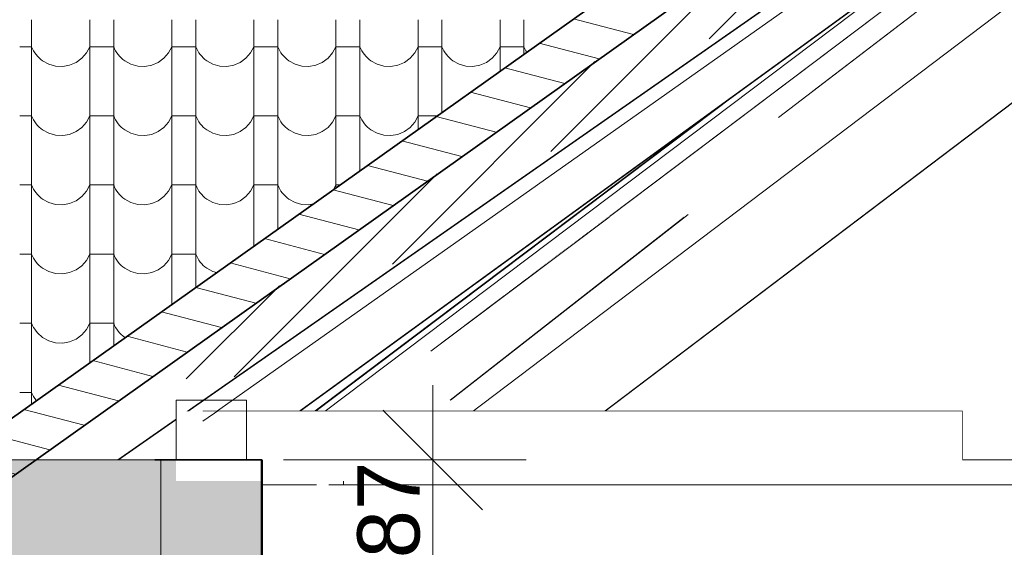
# Model space of a CAD drawing. Header units: millimetres. Extents: x -20699 to 32021, y -4298 to 11971.
# Tile 58 of 74: x -9425 to -7445, y 6934 to 7995. Entities that reach past the tile are written whole.
import ezdxf

# ---------------------------------------------------------------- set-up
doc = ezdxf.new("R2010")
doc.units = ezdxf.units.MM
doc.header["$MEASUREMENT"] = 0
doc.linetypes.add('Wipeout_Contour', pattern=[1000, 0, -1000])
for name, color, linetype in [('A-A_1_Bourané_Konstrukce - krov', 7, 'Continuous'), ('A-A_1_Bourané_Konstrukce - střechy a skořepiny', 7, 'Continuous'), ('A-A_1_Bourané_Kresby a obrázky', 7, 'Continuous'), ('A-A_1_Bourané_Kóty - SP', 7, 'Continuous'), ('A-A_1_Bourané_Situace - terén', 7, 'Continuous'), ('A-A_1_Bourané_Výplně - Povrchové', 7, 'Continuous'), ('A-A_1_Bourané_Výplně – Řezové', 7, 'Continuous'), ('A-A_1_Konstrukce - krov', 7, 'Continuous'), ('A-A_1_Konstrukce - nosné', 7, 'Continuous'), ('A-A_1_Konstrukce - střechy a skořepiny', 7, 'Continuous'), ('A-A_1_Kóty - SP', 7, 'Continuous'), ('A-A_1_Výplně - Povrchové', 7, 'Continuous')]:
    doc.layers.add(name, color=color, linetype=linetype)
doc.styles.add('GENEROVANÝ_STYL_2', font='txt')

# ---------------------------------------------------------------- blocks, each defined once
blk = doc.blocks.new('*X1', base_point=(-21954.7, -8431.5))
at = {"layer": 'A-A_1_Bourané_Výplně - Povrchové', "color": 251, "linetype": 'Continuous', "lineweight": 20, "true_color": 0x6a6a6a}
for p, q in [((-9400.9, 7994.5), (-9400.9, 7856)), ((-9283.9, 7994.5), (-9283.9, 7856)), ((-9235.9, 7994.5), (-9235.9, 7856)), ((-9118.9, 7994.5), (-9118.9, 7856)), ((-9070.9, 7994.5), (-9070.9, 7856)), ((-8953.9, 7994.5), (-8953.9, 7856)), ((-8905.9, 7994.5), (-8905.9, 7856)), ((-8788.9, 7994.5), (-8788.9, 7856)), ((-8740.9, 7994.5), (-8740.9, 7856)), ((-8623.9, 7994.5), (-8623.9, 7856)), ((-8575.9, 7994.5), (-8575.9, 7856)), ((-8458.9, 7994.5), (-8458.9, 7891.3)), ((-8410.9, 7994.5), (-8410.9, 7925.4)), ((-9400.9, 7940.5), (-9424.9, 7940.5)), ((-9400.9, 7940.5), (-9399, 7936.3)), ((-9290.6, 7928), (-9283.9, 7940.5)), ((-9259.9, 7940.5), (-9283.9, 7940.5)), ((-9235.9, 7940.5), (-9259.9, 7940.5)), ((-9235.9, 7940.5), (-9234, 7936.3)), ((-9125.6, 7928), (-9118.9, 7940.5)), ((-9094.9, 7940.5), (-9118.9, 7940.5)), ((-9070.9, 7940.5), (-9094.9, 7940.5)), ((-9070.9, 7940.5), (-9069, 7936.3)), ((-8960.6, 7928), (-8953.9, 7940.5)), ((-8929.9, 7940.5), (-8953.9, 7940.5)), ((-8905.9, 7940.5), (-8929.9, 7940.5)), ((-8905.9, 7940.5), (-8904, 7936.3)), ((-8795.6, 7928), (-8788.9, 7940.5)), ((-8764.9, 7940.5), (-8788.9, 7940.5)), ((-8740.9, 7940.5), (-8764.9, 7940.5)), ((-8740.9, 7940.5), (-8739, 7936.3)), ((-8630.6, 7928), (-8623.9, 7940.5)), ((-8599.9, 7940.5), (-8623.9, 7940.5)), ((-8575.9, 7940.5), (-8599.9, 7940.5)), ((-8575.9, 7940.5), (-8574, 7936.3)), ((-8465.6, 7928), (-8458.9, 7940.5)), ((-8434.9, 7940.5), (-8458.9, 7940.5)), ((-8410.9, 7940.5), (-8434.9, 7940.5)), ((-8410.9, 7940.5), (-8409, 7936.3)), ((-9399, 7936.3), (-9396.9, 7932.3)), ((-9396.9, 7932.3), (-9394.5, 7928.4)), ((-9394.5, 7928.4), (-9391.8, 7924.7)), ((-9391.8, 7924.7), (-9388.9, 7921.3)), ((-9388.9, 7921.3), (-9385.7, 7918)), ((-9299.9, 7917.2), (-9290.6, 7928)), ((-9234, 7936.3), (-9231.9, 7932.3)), ((-9231.9, 7932.3), (-9229.5, 7928.4)), ((-9229.5, 7928.4), (-9226.8, 7924.7)), ((-9226.8, 7924.7), (-9223.9, 7921.3)), ((-9223.9, 7921.3), (-9220.7, 7918)), ((-9134.9, 7917.2), (-9125.6, 7928)), ((-9069, 7936.3), (-9066.9, 7932.3)), ((-9066.9, 7932.3), (-9064.5, 7928.4)), ((-9064.5, 7928.4), (-9061.8, 7924.7)), ((-9061.8, 7924.7), (-9058.9, 7921.3)), ((-9058.9, 7921.3), (-9055.7, 7918)), ((-8969.9, 7917.2), (-8960.6, 7928)), ((-8904, 7936.3), (-8901.9, 7932.3)), ((-8901.9, 7932.3), (-8899.5, 7928.4)), ((-8899.5, 7928.4), (-8896.8, 7924.7)), ((-8896.8, 7924.7), (-8893.9, 7921.3)), ((-8893.9, 7921.3), (-8890.7, 7918)), ((-8804.9, 7917.2), (-8795.6, 7928)), ((-8739, 7936.3), (-8736.9, 7932.3)), ((-8736.9, 7932.3), (-8734.5, 7928.4)), ((-8734.5, 7928.4), (-8731.8, 7924.7)), ((-8731.8, 7924.7), (-8728.9, 7921.3)), ((-8728.9, 7921.3), (-8725.7, 7918)), ((-8639.9, 7917.2), (-8630.6, 7928)), ((-8574, 7936.3), (-8571.9, 7932.3)), ((-8571.9, 7932.3), (-8569.5, 7928.4)), ((-8569.5, 7928.4), (-8566.8, 7924.7)), ((-8566.8, 7924.7), (-8563.9, 7921.3)), ((-8563.9, 7921.3), (-8560.7, 7918)), ((-8474.9, 7917.2), (-8465.6, 7928)), ((-8409, 7936.3), (-8406.9, 7932.3)), ((-8406.9, 7932.3), (-8405.2, 7929.5)), ((-9385.7, 7918), (-9382.3, 7915)), ((-9382.3, 7915), (-9378.7, 7912.2)), ((-9378.7, 7912.2), (-9366.2, 7905.4)), ((-9366.2, 7905.4), (-9352.6, 7901.5)), ((-9352.6, 7901.5), (-9338.4, 7900.8)), ((-9338.4, 7900.8), (-9324.4, 7903.3)), ((-9324.4, 7903.3), (-9311.4, 7908.9)), ((-9311.4, 7908.9), (-9299.9, 7917.2)), ((-9220.7, 7918), (-9217.3, 7915)), ((-9217.3, 7915), (-9213.7, 7912.2)), ((-9213.7, 7912.2), (-9201.2, 7905.4)), ((-9201.2, 7905.4), (-9187.6, 7901.5)), ((-9187.6, 7901.5), (-9173.4, 7900.8)), ((-9173.4, 7900.8), (-9159.4, 7903.3)), ((-9159.4, 7903.3), (-9146.4, 7908.9)), ((-9146.4, 7908.9), (-9134.9, 7917.2)), ((-9055.7, 7918), (-9052.3, 7915)), ((-9052.3, 7915), (-9048.7, 7912.2)), ((-9048.7, 7912.2), (-9036.2, 7905.4)), ((-9036.2, 7905.4), (-9022.6, 7901.5)), ((-9022.6, 7901.5), (-9008.4, 7900.8)), ((-9008.4, 7900.8), (-8994.4, 7903.3)), ((-8994.4, 7903.3), (-8981.4, 7908.9)), ((-8981.4, 7908.9), (-8969.9, 7917.2)), ((-8890.7, 7918), (-8887.3, 7915)), ((-8887.3, 7915), (-8883.7, 7912.2)), ((-8883.7, 7912.2), (-8871.2, 7905.4)), ((-8871.2, 7905.4), (-8857.6, 7901.5)), ((-8857.6, 7901.5), (-8843.4, 7900.8)), ((-8843.4, 7900.8), (-8829.4, 7903.3)), ((-8829.4, 7903.3), (-8816.4, 7908.9)), ((-8816.4, 7908.9), (-8804.9, 7917.2)), ((-8725.7, 7918), (-8722.3, 7915)), ((-8722.3, 7915), (-8718.7, 7912.2)), ((-8718.7, 7912.2), (-8706.2, 7905.4)), ((-8706.2, 7905.4), (-8692.6, 7901.5)), ((-8692.6, 7901.5), (-8678.4, 7900.8)), ((-8678.4, 7900.8), (-8664.4, 7903.3)), ((-8664.4, 7903.3), (-8651.4, 7908.9)), ((-8651.4, 7908.9), (-8639.9, 7917.2)), ((-8560.7, 7918), (-8557.3, 7915)), ((-8557.3, 7915), (-8553.7, 7912.2)), ((-8553.7, 7912.2), (-8541.2, 7905.4)), ((-8541.2, 7905.4), (-8527.6, 7901.5)), ((-8527.6, 7901.5), (-8513.4, 7900.8)), ((-8513.4, 7900.8), (-8499.4, 7903.3)), ((-8499.4, 7903.3), (-8486.4, 7908.9)), ((-8486.4, 7908.9), (-8474.9, 7917.2)), ((-9400.9, 7855.5), (-9400.9, 7717)), ((-9283.9, 7855.5), (-9283.9, 7717)), ((-9235.9, 7855.5), (-9235.9, 7717)), ((-9118.9, 7855.5), (-9118.9, 7717)), ((-9070.9, 7855.5), (-9070.9, 7717)), ((-8953.9, 7855.5), (-8953.9, 7717)), ((-8905.9, 7855.5), (-8905.9, 7717)), ((-8788.9, 7855.5), (-8788.9, 7717)), ((-8740.9, 7855.5), (-8740.9, 7717)), ((-8623.9, 7855.5), (-8623.9, 7774.1)), ((-8575.9, 7855.5), (-8575.9, 7808.2)), ((-9400.9, 7801.5), (-9424.9, 7801.5)), ((-9400.9, 7801.5), (-9399, 7797.3)), ((-9290.6, 7789), (-9283.9, 7801.5)), ((-9259.9, 7801.5), (-9283.9, 7801.5)), ((-9235.9, 7801.5), (-9259.9, 7801.5)), ((-9235.9, 7801.5), (-9234, 7797.3)), ((-9125.6, 7789), (-9118.9, 7801.5)), ((-9094.9, 7801.5), (-9118.9, 7801.5)), ((-9070.9, 7801.5), (-9094.9, 7801.5)), ((-9070.9, 7801.5), (-9069, 7797.3)), ((-8960.6, 7789), (-8953.9, 7801.5)), ((-8929.9, 7801.5), (-8953.9, 7801.5)), ((-8905.9, 7801.5), (-8929.9, 7801.5)), ((-8905.9, 7801.5), (-8904, 7797.3)), ((-8795.6, 7789), (-8788.9, 7801.5)), ((-8764.9, 7801.5), (-8788.9, 7801.5)), ((-8740.9, 7801.5), (-8764.9, 7801.5)), ((-8740.9, 7801.5), (-8739, 7797.3)), ((-8630.6, 7789), (-8623.9, 7801.5)), ((-8599.9, 7801.5), (-8623.9, 7801.5)), ((-8585.3, 7801.5), (-8599.9, 7801.5)), ((-9399, 7797.3), (-9396.9, 7793.3)), ((-9396.9, 7793.3), (-9394.5, 7789.4)), ((-9394.5, 7789.4), (-9391.8, 7785.7)), ((-9391.8, 7785.7), (-9388.9, 7782.3)), ((-9388.9, 7782.3), (-9385.7, 7779)), ((-9299.9, 7778.2), (-9290.6, 7789)), ((-9234, 7797.3), (-9231.9, 7793.3)), ((-9231.9, 7793.3), (-9229.5, 7789.4)), ((-9229.5, 7789.4), (-9226.8, 7785.7)), ((-9226.8, 7785.7), (-9223.9, 7782.3)), ((-9223.9, 7782.3), (-9220.7, 7779)), ((-9134.9, 7778.2), (-9125.6, 7789)), ((-9069, 7797.3), (-9066.9, 7793.3)), ((-9066.9, 7793.3), (-9064.5, 7789.4)), ((-9064.5, 7789.4), (-9061.8, 7785.7)), ((-9061.8, 7785.7), (-9058.9, 7782.3)), ((-9058.9, 7782.3), (-9055.7, 7779)), ((-8969.9, 7778.2), (-8960.6, 7789)), ((-8904, 7797.3), (-8901.9, 7793.3)), ((-8901.9, 7793.3), (-8899.5, 7789.4)), ((-8899.5, 7789.4), (-8896.8, 7785.7)), ((-8896.8, 7785.7), (-8893.9, 7782.3)), ((-8893.9, 7782.3), (-8890.7, 7779)), ((-8804.9, 7778.2), (-8795.6, 7789)), ((-8739, 7797.3), (-8736.9, 7793.3)), ((-8736.9, 7793.3), (-8734.5, 7789.4)), ((-8734.5, 7789.4), (-8731.8, 7785.7)), ((-8731.8, 7785.7), (-8728.9, 7782.3)), ((-8728.9, 7782.3), (-8725.7, 7779)), ((-8639.9, 7778.2), (-8630.6, 7789)), ((-9385.7, 7779), (-9382.3, 7776)), ((-9382.3, 7776), (-9378.7, 7773.2)), ((-9378.7, 7773.2), (-9366.2, 7766.4)), ((-9366.2, 7766.4), (-9352.6, 7762.5)), ((-9352.6, 7762.5), (-9338.4, 7761.8)), ((-9338.4, 7761.8), (-9324.4, 7764.3)), ((-9324.4, 7764.3), (-9311.4, 7769.9)), ((-9311.4, 7769.9), (-9299.9, 7778.2)), ((-9220.7, 7779), (-9217.3, 7776)), ((-9217.3, 7776), (-9213.7, 7773.2)), ((-9213.7, 7773.2), (-9201.2, 7766.4)), ((-9201.2, 7766.4), (-9187.6, 7762.5)), ((-9187.6, 7762.5), (-9173.4, 7761.8)), ((-9173.4, 7761.8), (-9159.4, 7764.3)), ((-9159.4, 7764.3), (-9146.4, 7769.9)), ((-9146.4, 7769.9), (-9134.9, 7778.2)), ((-9055.7, 7779), (-9052.3, 7776)), ((-9052.3, 7776), (-9048.7, 7773.2)), ((-9048.7, 7773.2), (-9036.2, 7766.4)), ((-9036.2, 7766.4), (-9022.6, 7762.5)), ((-9022.6, 7762.5), (-9008.4, 7761.8)), ((-9008.4, 7761.8), (-8994.4, 7764.3)), ((-8994.4, 7764.3), (-8981.4, 7769.9)), ((-8981.4, 7769.9), (-8969.9, 7778.2)), ((-8890.7, 7779), (-8887.3, 7776)), ((-8887.3, 7776), (-8883.7, 7773.2)), ((-8883.7, 7773.2), (-8871.2, 7766.4)), ((-8871.2, 7766.4), (-8857.6, 7762.5)), ((-8857.6, 7762.5), (-8843.4, 7761.8)), ((-8843.4, 7761.8), (-8829.4, 7764.3)), ((-8829.4, 7764.3), (-8816.4, 7769.9)), ((-8816.4, 7769.9), (-8804.9, 7778.2)), ((-8725.7, 7779), (-8722.3, 7776)), ((-8722.3, 7776), (-8718.7, 7773.2)), ((-8718.7, 7773.2), (-8706.2, 7766.4)), ((-8706.2, 7766.4), (-8692.6, 7762.5)), ((-8692.6, 7762.5), (-8678.4, 7761.8)), ((-8678.4, 7761.8), (-8664.4, 7764.3)), ((-8664.4, 7764.3), (-8651.4, 7769.9)), ((-8651.4, 7769.9), (-8639.9, 7778.2)), ((-9400.9, 7716.5), (-9400.9, 7578)), ((-9283.9, 7716.5), (-9283.9, 7578)), ((-9235.9, 7716.5), (-9235.9, 7578)), ((-9118.9, 7716.5), (-9118.9, 7578)), ((-9070.9, 7716.5), (-9070.9, 7578)), ((-8953.9, 7716.5), (-8953.9, 7578)), ((-8905.9, 7716.5), (-8905.9, 7578)), ((-8788.9, 7716.5), (-8788.9, 7656.9)), ((-8740.9, 7716.5), (-8740.9, 7691)), ((-9400.9, 7662.5), (-9424.9, 7662.5)), ((-9400.9, 7662.5), (-9399, 7658.3)), ((-9399, 7658.3), (-9396.9, 7654.3)), ((-9396.9, 7654.3), (-9394.5, 7650.4)), ((-9394.5, 7650.4), (-9391.8, 7646.7)), ((-9391.8, 7646.7), (-9388.9, 7643.3)), ((-9388.9, 7643.3), (-9385.7, 7640)), ((-9299.9, 7639.2), (-9290.6, 7650)), ((-9290.6, 7650), (-9283.9, 7662.5)), ((-9259.9, 7662.5), (-9283.9, 7662.5)), ((-9235.9, 7662.5), (-9259.9, 7662.5)), ((-9235.9, 7662.5), (-9234, 7658.3)), ((-9234, 7658.3), (-9231.9, 7654.3)), ((-9231.9, 7654.3), (-9229.5, 7650.4)), ((-9229.5, 7650.4), (-9226.8, 7646.7)), ((-9226.8, 7646.7), (-9223.9, 7643.3)), ((-9223.9, 7643.3), (-9220.7, 7640)), ((-9134.9, 7639.2), (-9125.6, 7650)), ((-9125.6, 7650), (-9118.9, 7662.5)), ((-9094.9, 7662.5), (-9118.9, 7662.5)), ((-9070.9, 7662.5), (-9094.9, 7662.5)), ((-9070.9, 7662.5), (-9069, 7658.3)), ((-9069, 7658.3), (-9066.9, 7654.3)), ((-9066.9, 7654.3), (-9064.5, 7650.4)), ((-9064.5, 7650.4), (-9061.8, 7646.7)), ((-9061.8, 7646.7), (-9058.9, 7643.3)), ((-9058.9, 7643.3), (-9055.7, 7640)), ((-8969.9, 7639.2), (-8960.6, 7650)), ((-8960.6, 7650), (-8953.9, 7662.5)), ((-8929.9, 7662.5), (-8953.9, 7662.5)), ((-8905.9, 7662.5), (-8929.9, 7662.5)), ((-8905.9, 7662.5), (-8904, 7658.3)), ((-8904, 7658.3), (-8901.9, 7654.3)), ((-8901.9, 7654.3), (-8899.5, 7650.4)), ((-8899.5, 7650.4), (-8896.8, 7646.7)), ((-8896.8, 7646.7), (-8893.9, 7643.3)), ((-8893.9, 7643.3), (-8890.7, 7640)), ((-8793.7, 7653.5), (-8788.9, 7662.5)), ((-8781, 7662.5), (-8788.9, 7662.5)), ((-9385.7, 7640), (-9382.3, 7637)), ((-9382.3, 7637), (-9378.7, 7634.2)), ((-9378.7, 7634.2), (-9366.2, 7627.4)), ((-9366.2, 7627.4), (-9352.6, 7623.5)), ((-9352.6, 7623.5), (-9338.4, 7622.8)), ((-9338.4, 7622.8), (-9324.4, 7625.3)), ((-9324.4, 7625.3), (-9311.4, 7630.9)), ((-9311.4, 7630.9), (-9299.9, 7639.2)), ((-9220.7, 7640), (-9217.3, 7637)), ((-9217.3, 7637), (-9213.7, 7634.2)), ((-9213.7, 7634.2), (-9201.2, 7627.4)), ((-9201.2, 7627.4), (-9187.6, 7623.5)), ((-9187.6, 7623.5), (-9173.4, 7622.8)), ((-9173.4, 7622.8), (-9159.4, 7625.3)), ((-9159.4, 7625.3), (-9146.4, 7630.9)), ((-9146.4, 7630.9), (-9134.9, 7639.2)), ((-9055.7, 7640), (-9052.3, 7637)), ((-9052.3, 7637), (-9048.7, 7634.2)), ((-9048.7, 7634.2), (-9036.2, 7627.4)), ((-9036.2, 7627.4), (-9022.6, 7623.5)), ((-9022.6, 7623.5), (-9008.4, 7622.8)), ((-9008.4, 7622.8), (-8994.4, 7625.3)), ((-8994.4, 7625.3), (-8981.4, 7630.9)), ((-8981.4, 7630.9), (-8969.9, 7639.2)), ((-8890.7, 7640), (-8887.3, 7637)), ((-8887.3, 7637), (-8883.7, 7634.2)), ((-8883.7, 7634.2), (-8871.2, 7627.4)), ((-8871.2, 7627.4), (-8857.6, 7623.5)), ((-8857.6, 7623.5), (-8843.4, 7622.8)), ((-8843.4, 7622.8), (-8834.7, 7624.4)), ((-9400.9, 7577.5), (-9400.9, 7439)), ((-9283.9, 7577.5), (-9283.9, 7439)), ((-9235.9, 7577.5), (-9235.9, 7439)), ((-9118.9, 7577.5), (-9118.9, 7439)), ((-9070.9, 7577.5), (-9070.9, 7456.6)), ((-8953.9, 7577.5), (-8953.9, 7539.7)), ((-8905.9, 7577.5), (-8905.9, 7573.8)), ((-9400.9, 7523.5), (-9424.9, 7523.5)), ((-9400.9, 7523.5), (-9399, 7519.3)), ((-9399, 7519.3), (-9396.9, 7515.3)), ((-9396.9, 7515.3), (-9394.5, 7511.4)), ((-9394.5, 7511.4), (-9391.8, 7507.7)), ((-9391.8, 7507.7), (-9388.9, 7504.3)), ((-9388.9, 7504.3), (-9385.7, 7501)), ((-9299.9, 7500.2), (-9290.6, 7511)), ((-9290.6, 7511), (-9283.9, 7523.5)), ((-9259.9, 7523.5), (-9283.9, 7523.5)), ((-9235.9, 7523.5), (-9259.9, 7523.5)), ((-9235.9, 7523.5), (-9234, 7519.3)), ((-9234, 7519.3), (-9231.9, 7515.3)), ((-9231.9, 7515.3), (-9229.5, 7511.4)), ((-9229.5, 7511.4), (-9226.8, 7507.7)), ((-9226.8, 7507.7), (-9223.9, 7504.3)), ((-9223.9, 7504.3), (-9220.7, 7501)), ((-9134.9, 7500.2), (-9125.6, 7511)), ((-9125.6, 7511), (-9118.9, 7523.5)), ((-9094.9, 7523.5), (-9118.9, 7523.5)), ((-9070.9, 7523.5), (-9094.9, 7523.5)), ((-9070.9, 7523.5), (-9069, 7519.3)), ((-9069, 7519.3), (-9066.9, 7515.3)), ((-9066.9, 7515.3), (-9064.5, 7511.4)), ((-9064.5, 7511.4), (-9061.8, 7507.7)), ((-9061.8, 7507.7), (-9058.9, 7504.3)), ((-9058.9, 7504.3), (-9055.7, 7501)), ((-9385.7, 7501), (-9382.3, 7498)), ((-9382.3, 7498), (-9378.7, 7495.2)), ((-9378.7, 7495.2), (-9366.2, 7488.4)), ((-9366.2, 7488.4), (-9352.6, 7484.5)), ((-9352.6, 7484.5), (-9338.4, 7483.8)), ((-9338.4, 7483.8), (-9324.4, 7486.3)), ((-9324.4, 7486.3), (-9311.4, 7491.9)), ((-9311.4, 7491.9), (-9299.9, 7500.2)), ((-9220.7, 7501), (-9217.3, 7498)), ((-9217.3, 7498), (-9213.7, 7495.2)), ((-9213.7, 7495.2), (-9201.2, 7488.4)), ((-9201.2, 7488.4), (-9187.6, 7484.5)), ((-9187.6, 7484.5), (-9173.4, 7483.8)), ((-9173.4, 7483.8), (-9159.4, 7486.3)), ((-9159.4, 7486.3), (-9146.4, 7491.9)), ((-9146.4, 7491.9), (-9134.9, 7500.2)), ((-9055.7, 7501), (-9052.3, 7498)), ((-9052.3, 7498), (-9048.7, 7495.2)), ((-9048.7, 7495.2), (-9036.2, 7488.4)), ((-9036.2, 7488.4), (-9029, 7486.3)), ((-9400.9, 7438.5), (-9400.9, 7300)), ((-9283.9, 7438.5), (-9283.9, 7305.3)), ((-9235.9, 7438.5), (-9235.9, 7339.4)), ((-9118.9, 7438.5), (-9118.9, 7422.5)), ((-9400.9, 7384.5), (-9424.9, 7384.5)), ((-9400.9, 7384.5), (-9399, 7380.3)), ((-9399, 7380.3), (-9396.9, 7376.3)), ((-9396.9, 7376.3), (-9394.5, 7372.4)), ((-9394.5, 7372.4), (-9391.8, 7368.7)), ((-9391.8, 7368.7), (-9388.9, 7365.3)), ((-9299.9, 7361.2), (-9290.6, 7372)), ((-9290.6, 7372), (-9283.9, 7384.5)), ((-9259.9, 7384.5), (-9283.9, 7384.5)), ((-9235.9, 7384.5), (-9259.9, 7384.5)), ((-9235.9, 7384.5), (-9234, 7380.3)), ((-9234, 7380.3), (-9231.9, 7376.3)), ((-9231.9, 7376.3), (-9229.5, 7372.4)), ((-9229.5, 7372.4), (-9226.8, 7368.7)), ((-9226.8, 7368.7), (-9223.9, 7365.3)), ((-9388.9, 7365.3), (-9385.7, 7362)), ((-9385.7, 7362), (-9382.3, 7359)), ((-9382.3, 7359), (-9378.7, 7356.2)), ((-9378.7, 7356.2), (-9366.2, 7349.4)), ((-9366.2, 7349.4), (-9352.6, 7345.5)), ((-9338.4, 7344.8), (-9324.4, 7347.3)), ((-9324.4, 7347.3), (-9311.4, 7352.9)), ((-9311.4, 7352.9), (-9299.9, 7361.2)), ((-9223.9, 7365.3), (-9220.7, 7362)), ((-9220.7, 7362), (-9217.3, 7359)), ((-9217.3, 7359), (-9213.7, 7356.2)), ((-9213.7, 7356.2), (-9212.8, 7355.8)), ((-9352.6, 7345.5), (-9338.4, 7344.8)), ((-9400.9, 7299.5), (-9400.9, 7222.2)), ((-9400.9, 7245.5), (-9424.9, 7245.5)), ((-9400.9, 7245.5), (-9399, 7241.3)), ((-9399, 7241.3), (-9396.9, 7237.3)), ((-9396.9, 7237.3), (-9394.5, 7233.4)), ((-9394.5, 7233.4), (-9391.8, 7229.7)), ((-9391.8, 7229.7), (-9391.2, 7229))]:
    blk.add_line(p, q, dxfattribs=at)

msp = doc.modelspace()

# ---------------------------------------------------------------- hatches: boundary and pattern name
at = {"layer": 'A-A_1_Bourané_Výplně – Řezové', "linetype": 'Continuous', "lineweight": 0, "true_color": 0xd8d8cb}
msp.add_hatch(color=254, dxfattribs=at).paths.add_polyline_path([(-9442.1, 6822.7), (-8937.9, 6822.7), (-8937.9, 7109.8), (-9442.1, 7109.8)])

# ---------------------------------------------------------------- linework, layer by layer
at = {"layer": 'A-A_1_Bourané_Konstrukce - střechy a skořepiny', "color": 42, "linetype": 'Continuous', "lineweight": 13, "true_color": 0xe4ad2c}
for p, q in [((-7899, 7797.9), (-6368.6, 8972.2)), ((-7829.6, 7851), (-6368.6, 8972.1)), ((-9110.5, 7230), (-8969.1, 7230)), ((-7529.2, 7109.8), (-7529.2, 7207.3)), ((-9141.2, 7110), (-9442.7, 7110)), ((-9151.5, 7109.8), (-8936.4, 7109.8)), ((-9141.2, 7110), (-9001.7, 7110)), ((-9141.2, 7110), (-9141.2, 6830)), ((-8996.3, 7110), (-8773.6, 7110)), ((-8936.4, 7109.8), (-8936.4, 6822.7)), ((-8773.6, 7110), (-8773.6, 7060)), ((-650, 7109.8), (-8773.6, 7109.8)), ((-8712.8, 7109.8), (-8712.5, 7110)), ((-8712.6, 7109.8), (-8712.3, 7110))]:
    msp.add_line(p, q, dxfattribs=at)
at = {"layer": 'A-A_1_Bourané_Konstrukce - střechy a skořepiny', "color": 42, "linetype": 'Continuous', "lineweight": 13, "true_color": 0xe4ad2c, "flags": 128}
msp.add_lwpolyline([(-18955.5, 7070.2), (-9632, 7058.1), (-4363.3, 10800.4), (-14369, 10800.4)], close=True, dxfattribs=at)

# ---------------------------------------------------------------- block references
at = {"layer": 'A-A_1_Konstrukce - střechy a skořepiny', "color": 9, "linetype": 'Continuous', "lineweight": 13}
msp.add_blockref('*X1', (-21954.7, -8431.5), dxfattribs=at)

# ---------------------------------------------------------------- wipeouts: each hides what was drawn before it
at = {"color": 254, "linetype": 'Wipeout_Contour', "lineweight": 0, "ltscale": 78200.556323}
msp.add_wipeout([(-7593, 7030), (-7593, 5174), (-7590.9, 5174), (-7590.9, 5927.3), (-7590.7, 5953.1), (-7590.9, 5977.3), (-7590.7, 6800), (-7591, 7030)], dxfattribs=at).dxf.layer = 'A-A_1_Výplně - Povrchové'

# ---------------------------------------------------------------- next in the draw order: wipeouts: each hides what was drawn before it
at = {"color": 254, "linetype": 'Wipeout_Contour', "lineweight": 0, "ltscale": 67495.936113}
msp.add_wipeout([(-8238.5, 7600.6), (-8730.2, 7230), (-8706.8, 7230), (-8706.8, 7130), (-8703.8, 7130), (-8238.5, 7484.4)], dxfattribs=at).dxf.layer = 'A-A_1_Výplně - Povrchové'
at = {"color": 254, "linetype": 'Wipeout_Contour', "lineweight": 0, "ltscale": 151521.236245}
msp.add_wipeout([(-7593, 7030), (-8914.7, 7030), (-8914.7, 6830), (-8911.2, 6830), (-8911.2, 6480), (-8911.2, 4990), (-8546.5, 4990), (-8546.5, 6830), (-7666.5, 6830), (-7666.5, 4990), (-7606, 4990), (-7606, 5149), (-7621, 5149), (-7621, 5174), (-7593, 5174)], dxfattribs=at).dxf.layer = 'A-A_1_Výplně - Povrchové'

# ---------------------------------------------------------------- next in the draw order: hatches: boundary and pattern name
at = {"layer": 'A-A_1_Bourané_Situace - terén', "linetype": 'Continuous', "lineweight": 20, "true_color": 0x6a6a6a}
h = msp.add_hatch(dxfattribs=at)
h.set_pattern_fill('Cihla_plná_0001', color=251, style=0, pattern_type=2)
h.set_pattern_definition([(345.2943, (-6957.95, 8918.13), (16.5005, 62.8708), [])])
h.paths.add_polyline_path([(-4267.6, 10868.4), (-9648.3, 7046.5), (-9592.5, 6967.9), (-4269.3, 10754.1)])
at = {"layer": 'A-A_1_Bourané_Situace - terén', "linetype": 'Continuous', "lineweight": 0, "true_color": 0xffffff}
h = msp.add_hatch(dxfattribs=at)
h.set_pattern_fill('Cihla_plná_0001', style=0, pattern_type=2)
h.set_pattern_definition([(45, (0, 0), (-45.96194, 45.96194), [])])
h.paths.add_polyline_path([(-4263, 10755.3), (-9115.5, 7308.6), (-9059.6, 7230), (-4264.7, 10640.4)])

# ---------------------------------------------------------------- next in the draw order: linework, layer by layer
at = {"layer": 'A-A_1_Bourané_Konstrukce - krov', "color": 42, "linetype": 'Continuous', "lineweight": 25, "true_color": 0xe4ad2c}
msp.add_line((-7529.2, 7207.3), (-9056.4, 7207.3), dxfattribs=at)
at = {"layer": 'A-A_1_Bourané_Konstrukce - střechy a skořepiny', "color": 42, "linetype": 'Continuous', "lineweight": 13, "true_color": 0xe4ad2c}
for p, q in [((-9227.8, 7110), (-6368.6, 9104.8)), ((-9226.2, 7110), (-6368.6, 9103.7)), ((-9001.7, 7106.7), (-6368.6, 9020)), ((-8995.5, 7110), (-6368.6, 9018.8)), ((-8597.8, 7328.8), (-6368.6, 9008.7)), ((-8528.4, 7381), (-6368.6, 9008.5)), ((-6205.5, 8954.6), (-8642.6, 7109.8)), ((-8377.5, 7109.8), (-6200, 8758.2)), ((-8377, 7109.8), (-6199.4, 8758.2)), ((-8810.8, 7208.1), (-7469.6, 8218.8)), ((-8959.5, 7110), (-7989.7, 7840.9)), ((-8961.1, 7110), (-8033.9, 7808.8)), ((-8558.7, 7230), (-8080.9, 7603.4)), ((-8558.9, 7230), (-8088.5, 7597.6))]:
    msp.add_line(p, q, dxfattribs=at)
at = {"layer": 'A-A_1_Bourané_Situace - terén', "color": 42, "linetype": 'Continuous', "lineweight": 35, "true_color": 0xe4ad2c, "flags": 128}
msp.add_lwpolyline([(-4267.6, 10868.4), (-9648.3, 7046.5), (-9592.5, 6967.9), (-4269.3, 10754.1)], close=True, dxfattribs=at)
at = {"layer": 'A-A_1_Konstrukce - krov', "color": 8, "linetype": 'Continuous', "lineweight": 13}
msp.add_line((-8703.8, 7130), (-8706.8, 7130), dxfattribs=at)
at = {"layer": 'A-A_1_Konstrukce - nosné', "color": 251, "linetype": 'Continuous', "lineweight": 20, "true_color": 0x6a6a6a}
for p, q in [((-7593, 7030), (-7591, 7030)), ((-7593, 5174), (-7593, 7030))]:
    msp.add_line(p, q, dxfattribs=at)

# ---------------------------------------------------------------- next in the draw order: wipeouts: each hides what was drawn before it
at = {"color": 254, "linetype": 'Wipeout_Contour', "lineweight": 0, "ltscale": 84564.726406}
msp.add_wipeout([(-8895, 7060), (-8895, 6830), (-7591, 6830), (-5289.6, 6830), (-5289.6, 6805), (-5274.6, 6805), (-5274.6, 6830), (-5143.8, 6830), (-5143.8, 7060)], dxfattribs=at).dxf.layer = 'A-A_1_Výplně - Povrchové'

# ---------------------------------------------------------------- next in the draw order: wipeouts: each hides what was drawn before it
at = {"color": 254, "linetype": 'Wipeout_Contour', "lineweight": 0, "ltscale": 43896.174594}
msp.add_wipeout([(-9110.5, 7067.3), (-7529.2, 7067.3), (-7529.2, 7207.3), (-9110.5, 7207.3)], dxfattribs=at).dxf.layer = 'A-A_1_Výplně - Povrchové'

# ---------------------------------------------------------------- next in the draw order: linework, layer by layer
at = {"layer": 'A-A_1_Bourané_Konstrukce - střechy a skořepiny', "color": 42, "linetype": 'Continuous', "lineweight": 13, "true_color": 0xe4ad2c}
for p, q in [((-9110.5, 7110), (-9110.5, 7230)), ((-8969.1, 7230), (-8969.1, 7110)), ((-8969.1, 7110), (-9110.5, 7110))]:
    msp.add_line(p, q, dxfattribs=at)
at = {"layer": 'A-A_1_Bourané_Konstrukce - střechy a skořepiny', "color": 42, "linetype": 'Continuous', "lineweight": 35, "true_color": 0xe4ad2c}
msp.add_line((-9153, 7109.8), (-8937.9, 7109.8), dxfattribs=at)
at = {"layer": 'A-A_1_Bourané_Konstrukce - střechy a skořepiny', "color": 42, "linetype": 'Continuous', "lineweight": 50, "true_color": 0xe4ad2c}
msp.add_line((-8937.9, 7109.8), (-8937.9, 6822.7), dxfattribs=at)
at = {"layer": 'A-A_1_Bourané_Kresby a obrázky', "color": 42, "linetype": 'Continuous', "lineweight": 13, "true_color": 0xe4ad2c}
msp.add_line((-5886.7, 9427.1), (-9056.4, 7187.7), dxfattribs=at)
at = {"layer": 'A-A_1_Bourané_Kóty - SP', "color": 42, "linetype": 'Continuous', "lineweight": 13, "true_color": 0xe4ad2c}
for p, q in [((-8594.1, 7109.8), (-8594.1, 7259.8)), ((-8494.1, 7009.8), (-8694.1, 7209.8)), ((-8406.6, 7109.8), (-8894.1, 7109.8)), ((-8594.1, 6822.7), (-8594.1, 7109.8))]:
    msp.add_line(p, q, dxfattribs=at)
at = {"layer": 'A-A_1_Konstrukce - nosné', "color": 251, "linetype": 'Continuous', "lineweight": 20, "true_color": 0x6a6a6a}
for p, q in [((-8937.9, 7060), (-8895, 7060)), ((-8895, 7060), (-8828, 7060)), ((-8803, 7060), (-5143.8, 7060))]:
    msp.add_line(p, q, dxfattribs=at)

# ---------------------------------------------------------------- next in the draw order: texts
at = {"layer": 'A-A_1_Kóty - SP', "color": 42, "linetype": 'Continuous', "lineweight": 13, "true_color": 0xe4ad2c, "insert": (-8619.1, 6814.9), "char_height": 125, "width": 284.572, "attachment_point": 7, "rotation": 90, "style": 'GENEROVANÝ_STYL_2'}
msp.add_mtext('\\A1;{\\pql;\\fArial|b0|i0|c0|p38;287}', dxfattribs=at)

doc.saveas('drawing.dxf')
